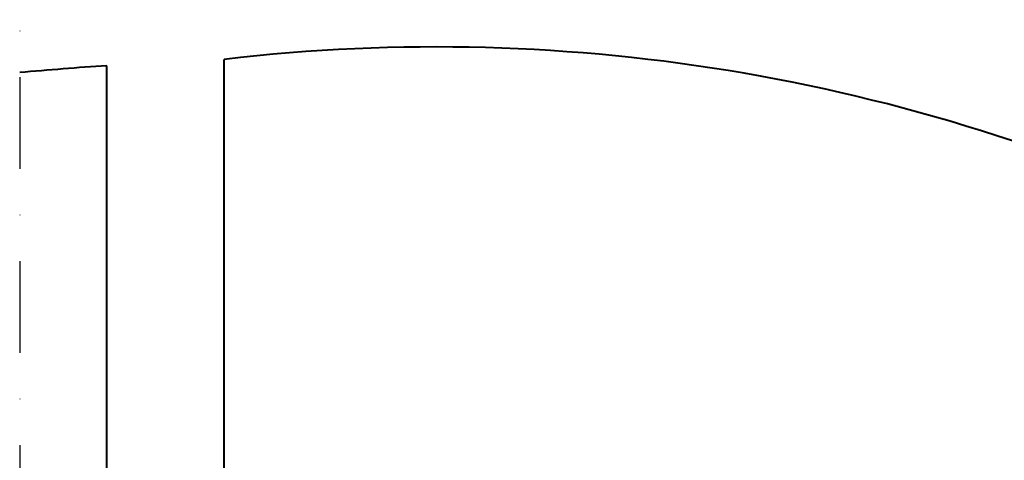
# Model space of a CAD drawing. Header units: millimetres. Extents: x -368 to 1732, y 3428 to 4913.
# Tile 78 of 80: x 973 to 1241, y 4471 to 4591. Entities that reach past the tile are written whole.
import ezdxf

# ---------------------------------------------------------------- set-up
doc = ezdxf.new("R2010")
doc.units = ezdxf.units.MM
doc.linetypes.add('DASHDOT2', pattern=[0.5, 0.25, -0.125, 0, -0.125])
doc.layers.add('-- Budynek', color=7, linetype='Continuous')
doc.layers.add('_NOŚNE', color=73, linetype='Continuous', lineweight=40)

msp = doc.modelspace()

# ---------------------------------------------------------------- linework, layer by layer
at = {"layer": '-- Budynek', "color": 50, "linetype": 'DASHDOT2', "ltscale": 100}
msp.add_lwpolyline([(972.53, 4675.32), (972.53, 4257.32), (1391.89, 4257.32), (1391.89, 4675.32), (972.53, 4675.32)], dxfattribs=at)
at = {"layer": '_NOŚNE'}
for p, q in [((996.24, 4257.32), (996.24, 4578.26)), ((1028.24, 4287.32), (1028.24, 4579.98))]:
    msp.add_line(p, q, dxfattribs=at)
for centre, radius, start, end in [((1085.99, 4089.4), 493.96, 63.7231, 96.7138), ((1071.34, 3479.41), 1101.41, 93.90977, 95.14699)]:
    msp.add_arc(centre, radius, start, end, dxfattribs=at)

doc.saveas('drawing.dxf')
